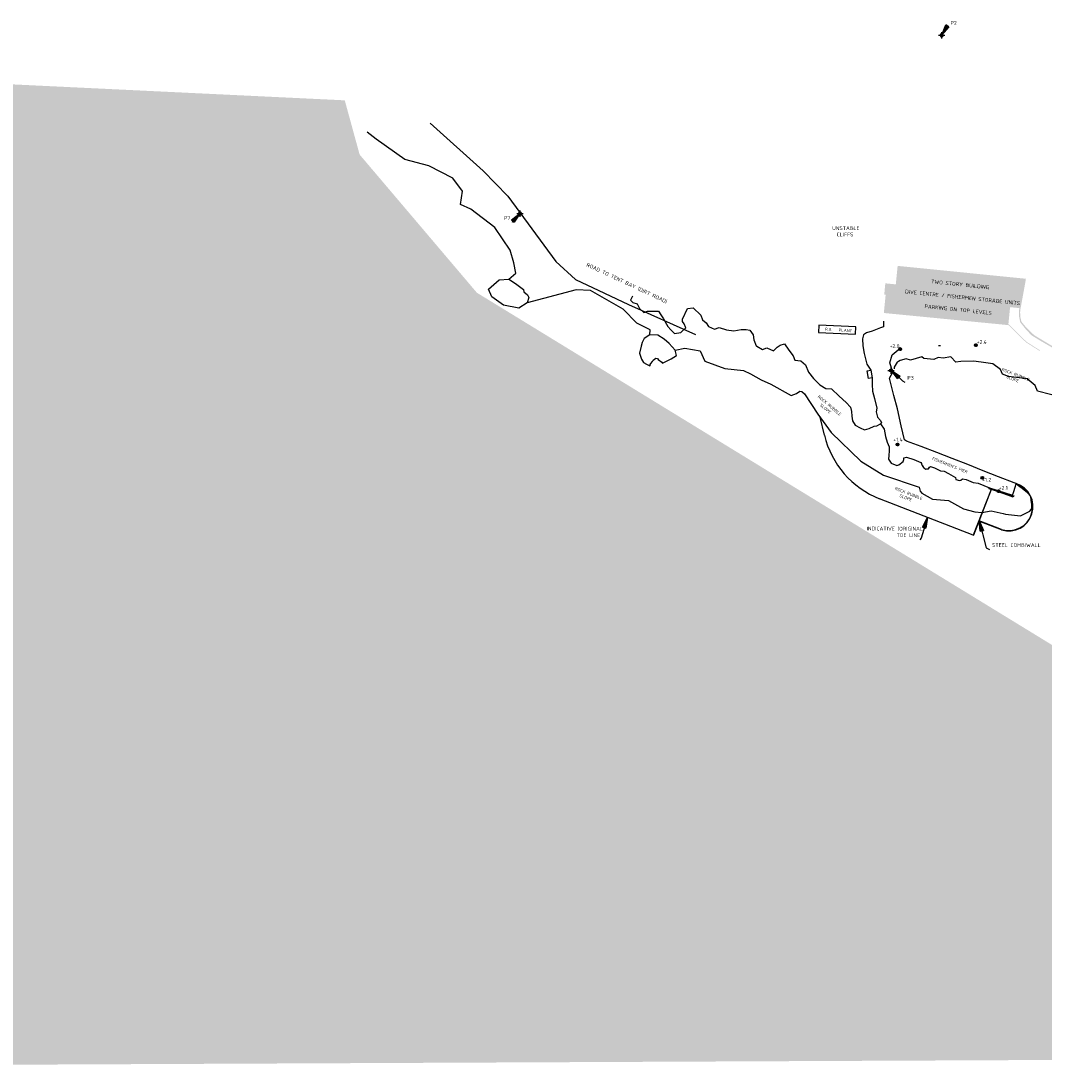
# Model space of a CAD drawing. Header units: metres. Extents: x 2831 to 4656, y -1529 to 547.
# Tile 17 of 20: x 2831 to 3169, y -417 to -71. Entities that reach past the tile are written whole.
import ezdxf

# ---------------------------------------------------------------- set-up
doc = ezdxf.new("R2010")
doc.units = ezdxf.units.M
for name, color, linetype in [('11 Aerial2$0$water', 147, 'Continuous'), ('13 Existing situation$0$Benchmark', 6, 'Continuous'), ('13 Existing situation$0$Coast line - removed', 140, 'Continuous'), ('13 Existing situation$0$Existing - to be remov', 1, 'Continuous'), ('13 Existing situation$0$H000BW-HATCH-K253', 253, 'Continuous'), ('13 Existing situation$0$H000H3-TEXT-025', 7, 'Continuous'), ('13 Existing situation$0$Punten Gemeten 2015 September', 7, 'Continuous')]:
    doc.layers.add(name, color=color, linetype=linetype)
doc.layers.add('13 Existing situation$0$Text-exist-remov', color=7, linetype='Continuous', plot=False)
doc.layers.add('13 Existing situation$0$Text-existing', color=7, linetype='Continuous', plot=False)
doc.styles.add('13 Existing situation$0$ISO', font='isocpeur.ttf')
doc.styles.add('13 Existing situation$0$NLCS-ISO', font='NLCS-ISO.ttf')
doc.dimstyles.new('13 Existing situation$0$WB-M1000', dxfattribs={"dimtxt": 2.5, "dimasz": 1, "dimexe": 2, "dimexo": 5, "dimgap": 1, "dimtad": 1, "dimzin": 0, "dimtxsty": '13 Existing situation$0$ISO', "dimblk1": '13 Existing situation$0$dimdot', "dimblk2": '13 Existing situation$0$dimdot', "dimsah": 1, "dimcen": 0, "dimdle": 2, "dimclrd": 1, "dimclre": 9, "dimclrt": 256, "dimadec": 0, "dimazin": 0, "dimtp": 1, "dimtfac": 1, "dimtix": 1, "dimtmove": 0, "dimatfit": 3, "dimldrblk": '13 Existing situation$0$dimpijl', "dimfxl": 2, "dimtolj": 1, "dimtzin": 1, "dimarcsym": 0})

# ---------------------------------------------------------------- blocks, each defined once
blk = doc.blocks.new('11 Aerial2')
at = {"layer": '11 Aerial2$0$water', "extrusion": (0.038105, -0.020107, 0.999071)}
h = blk.add_hatch(color=256, dxfattribs=at)
h.dxf.hatch_style = 1
h.paths.add_polyline_path([(1285.24, -2645.72), (1271.69, -2658.43), (1249.41, -2714.03), (1230.91, -3003.37), (1331.67, -3167.85), (1334.5, -3167.3), (1334.93, -3166.85), (1336.3, -3166.13), (1339.73, -3170.39), (1344.94, -3186.08), (1381.08, -3305.86), (1299.14, -3347.96), (952.4, -2697.44), (1238.21, -2545.09)])
blk = doc.blocks.new('13 Existing situation$0$dimdot')
at = {"color": 1}
blk.add_line((-1, 0), (1, 0), dxfattribs=at)
at = {"color": 1, "const_width": 0.5}
blk.add_lwpolyline([(-0.25, 0, 1), (0.25, 0, 1)], format="xyb", close=True, dxfattribs=at)
at = {"color": 1}
blk.add_lwpolyline([(0, -2), (0, 2)], dxfattribs=at)
blk = doc.blocks.new('13 Existing situation$0$dimpijl')
at = {"linetype": 'Continuous'}
blk.add_hatch(color=1, dxfattribs=at).paths.add_polyline_path([(0, 0), (-3.5, 0.58), (-3.5, -0.58)])
at = {"color": 1, "linetype": 'Continuous'}
for p, q in [((-3.5, 0.58), (0, 0)), ((-3.5, 0.58), (-3.5, -0.58)), ((0, 0), (-3.5, -0.58))]:
    blk.add_line(p, q, dxfattribs=at)
blk = doc.blocks.new('*E21')
at = {"layer": '13 Existing situation$0$H000H3-TEXT-025'}
for points in [[(-81.19, 211.83, -2.06), (-79.34, 214.82, -2.06), (-79.18, 214.32, -2.06)], [(-220.27, 152.6, -2.06), (-222.69, 150, -2.06), (-222.85, 149.5, -2.06)], [(-97.6, 101.16, -2.06), (-93.88, 97.63, -2.06), (-93.11, 97.13, -2.06)], [(-85.51, 52.5, -2.06), (-87.58, 45.69, -2.06), (-88.03, 45.19, -2.06)], [(-68.43, 51.56, -2.06), (-66.05, 42.52, -2.06), (-64.97, 42.02, -2.06)]]:
    blk.add_leader(points, dimstyle='13 Existing situation$0$WB-M1000', dxfattribs=at)
blk = doc.blocks.new('13 Existing situation')
at = {"layer": '13 Existing situation$0$H000BW-HATCH-K253', "extrusion": (0.013271, -0.001077, 0.999911)}
h = blk.add_hatch(color=256, dxfattribs=at)
h.dxf.hatch_style = 1
h.paths.add_polyline_path([(3157.59, -165.19), (3161.06, -165.54), (3161.12, -165.29), (3162.76, -156.26), (3120.89, -152.06), (3120.28, -158.17), (3116.83, -157.82), (3116.5, -161.07), (3115.89, -167.11), (3157, -171.11)])
h = blk.add_hatch(color=256, dxfattribs=at)
h.dxf.hatch_style = 1
h.paths.add_polyline_path([(3120.45, -151.55), (3119.84, -157.66), (3116.38, -157.31), (3116.03, -161.02), (3116.5, -161.07), (3116.83, -157.82), (3120.28, -158.17), (3120.89, -152.06), (3162.76, -156.26), (3162.81, -155.8), (3162.66, -155.79)])
h = blk.add_hatch(color=256, dxfattribs=at)
h.dxf.hatch_style = 1
h.paths.add_polyline_path([(3162.99, -171.97), (3161.33, -169.96), (3160.97, -168.35), (3160.91, -166.87), (3161.05, -165.54), (3160.65, -165.5), (3160.51, -166.88), (3160.58, -168.39), (3160.95, -170.18), (3162.66, -172.33), (3164.63, -174.45), (3167.51, -176.22), (3175.94, -181.1), (3176.1, -180.79), (3165.59, -174.46)])
h = blk.add_hatch(color=256, dxfattribs=at)
h.dxf.hatch_style = 1
h.paths.add_polyline_path([(3160.96, -174.61), (3157.19, -170.89), (3157.03, -170.9), (3157, -171.11), (3157.03, -171.15), (3157.1, -171.18), (3157.13, -171.15), (3160, -174.01), (3160.89, -174.88), (3162.89, -176.82), (3167.37, -179.63), (3167.5, -179.46), (3163.04, -176.64)])
h = blk.add_hatch(color=256, dxfattribs=at)
h.dxf.hatch_style = 1
h.paths.add_polyline_path([(3152.96, -225.67), (3150.28, -224.8), (3150.19, -225.13), (3152.85, -226.03), (3156.27, -227.28), (3158.09, -227.87), (3158.24, -227.48), (3156.34, -226.89)])
at = {"layer": '13 Existing situation$0$Benchmark', "extrusion": (0.013271, -0.001077, 0.999911)}
for p, q in [((3133.68, -75.41, -0.75), (3135.77, -75.41, -0.78)), ((3134.72, -76.5, -0.76), (3134.73, -74.36, -0.76)), ((2994.4, -134.29, 1.04), (2996.5, -134.3, 1.01)), ((2995.45, -135.39, 1.02), (2995.45, -133.25, 1.02)), ((3116.96, -186.1, -0.65), (3119.05, -186.1, -0.67)), ((3118, -187.2, -0.66), (3118.01, -185.05, -0.66))]:
    blk.add_line(p, q, dxfattribs=at)
for centre, start_param, end_param in [((3134.72, -75.41, -0.76), -1.570796, 4.712389), ((2995.45, -134.3, 1.02), 4.712389, 10.995574), ((3118.01, -186.1, -0.66), 4.712389, 10.995574)]:
    blk.add_ellipse(centre, major_axis=(0.001, 0.5, 0.001), ratio=0.999693, start_param=start_param, end_param=end_param, dxfattribs=at)
at = {"layer": '13 Existing situation$0$Coast line - removed', "extrusion": (0.013271, -0.001077, 0.999911)}
for p, q in [((2947.91, -109.68, 1.68), (2944.95, -107.4, 1.72)), ((2957.45, -116.39, 1.55), (2947.91, -109.68, 1.68)), ((2965.34, -118.53, 1.44), (2957.45, -116.39, 1.55)), ((2973.29, -122.57, 1.33), (2965.34, -118.53, 1.44)), ((2976.47, -126.91, 1.28), (2973.29, -122.57, 1.33)), ((2975.78, -131.23, 1.29), (2976.47, -126.91, 1.28)), ((2979.17, -132.81, 1.24), (2975.78, -131.23, 1.29)), ((2987.13, -138.87, 1.13), (2979.17, -132.81, 1.24)), ((2992.16, -146.34, 1.05), (2987.13, -138.87, 1.13)), ((2993.42, -150.51, 1.03), (2992.16, -146.34, 1.05)), ((2994.07, -153.94, 1.02), (2993.42, -150.51, 1.03)), ((2988.56, -156.14, 1.09), (2991.81, -155.91, 1.05)), ((2991.81, -155.91, 1.05), (2994.07, -153.94, 1.02)), ((2991.81, -155.91, 1.05), (2993.92, -157.32, 1.02)), ((2985.02, -159.28, 1.13), (2988.56, -156.14, 1.09)), ((2986.1, -161.73, 1.12), (2985.02, -159.28, 1.13)), ((2993.92, -157.32, 1.02), (2996.59, -159.4, 0.98)), ((2996.59, -159.4, 0.98), (2996.74, -160.16, 0.98)), ((3014.01, -159.44, 0.75), (2997.81, -163.74, 0.96)), ((3018.75, -159.69, 0.69), (3014.01, -159.44, 0.75)), ((2990.04, -164.56, 1.06), (2986.1, -161.73, 1.12)), ((2996.74, -160.16, 0.98), (2997.89, -161.06, 0.96)), ((2998.34, -162, 0.95), (2997.81, -163.74, 0.96)), ((2997.89, -161.06, 0.96), (2998.34, -162, 0.95)), ((3029.48, -165.9, 0.54), (3018.75, -159.69, 0.69)), ((2995.08, -165.52, 0.99), (2990.04, -164.56, 1.06)), ((2997.81, -163.74, 0.96), (2995.08, -165.52, 0.99)), ((3034.01, -170.51, 0.47), (3029.48, -165.9, 0.54)), ((3038.44, -172.62, 0.41), (3034.01, -170.51, 0.47)), ((3038.37, -174.32, 0.41), (3038.44, -172.62, 0.41)), ((3036.42, -175.52, 0.43), (3035.79, -176.88, 0.44)), ((3038.37, -174.32, 0.41), (3036.42, -175.52, 0.43)), ((3040.98, -174.43, 0.38), (3038.37, -174.32, 0.41)), ((3043.09, -175.72, 0.35), (3040.98, -174.43, 0.38)), ((3044.66, -177.23, 0.32), (3043.09, -175.72, 0.35)), ((3035.42, -178.08, 0.45), (3034.89, -180.38, 0.45)), ((3035.79, -176.88, 0.44), (3035.42, -178.08, 0.45)), ((3046.72, -179.36, 0.29), (3044.66, -177.23, 0.32)), ((3046.72, -179.36, 0.29), (3049.85, -178.75, 0.25)), ((3047.1, -181.13, 0.29), (3046.72, -179.36, 0.29)), ((3049.85, -178.75, 0.25), (3054.92, -179.66, 0.18)), ((3054.92, -179.66, 0.18), (3056.47, -182.97, 0.16)), ((3034.89, -180.38, 0.45), (3035.57, -182.32, 0.44)), ((3035.57, -182.32, 0.44), (3036.25, -183.47, 0.43)), ((3036.25, -183.47, 0.43), (3037.19, -183.99, 0.42)), ((3038.42, -184.1, 0.4), (3038.71, -183.76, 0.4)), ((3038.71, -183.76, 0.4), (3039.2, -183.14, 0.39)), ((3039.2, -183.14, 0.39), (3039.43, -182.64, 0.39)), ((3039.43, -182.64, 0.39), (3040.29, -182.07, 0.38)), ((3040.29, -182.07, 0.38), (3040.81, -182.19, 0.37)), ((3040.81, -182.19, 0.37), (3041.13, -182.51, 0.36)), ((3041.13, -182.51, 0.36), (3042.25, -183.32, 0.35)), ((3042.25, -183.32, 0.35), (3042.5, -183.64, 0.35)), ((3042.5, -183.64, 0.35), (3045.36, -182.24, 0.31)), ((3045.36, -182.24, 0.31), (3047.1, -181.13, 0.29)), ((3056.47, -182.97, 0.16), (3063.07, -185.47, 0.07)), ((3119.99, -183.39, -0.68), (3119.04, -185.01, -0.67)), ((3120.51, -183.17, -0.69), (3119.99, -183.39, -0.68)), ((3121.02, -182.75, -0.7), (3120.51, -183.17, -0.69)), ((3123.03, -182.28, -0.72), (3121.02, -182.75, -0.7)), ((3124.39, -182.64, -0.74), (3123.03, -182.28, -0.72)), ((3128.12, -181.58, -0.79), (3124.39, -182.64, -0.74)), ((3128.88, -182.13, -0.8), (3128.12, -181.58, -0.79)), ((3132.12, -182.46, -0.84), (3128.88, -182.13, -0.8)), ((3133.55, -181.77, -0.86), (3132.12, -182.46, -0.84)), ((3135.17, -182, -0.88), (3133.55, -181.77, -0.86)), ((3137.71, -181.6, -0.92), (3135.17, -182, -0.88)), ((3139.39, -183.33, -0.94), (3137.71, -181.6, -0.92)), ((3141.08, -183.09, -0.96), (3139.39, -183.33, -0.94)), ((3145.35, -182.98, -1.02), (3141.08, -183.09, -0.96)), ((3149.28, -183.53, -1.07), (3145.35, -182.98, -1.02)), ((3151.58, -183.93, -1.1), (3149.28, -183.53, -1.07)), ((3037.19, -183.99, 0.42), (3038.32, -184.59, 0.4)), ((3038.32, -184.59, 0.4), (3038.42, -184.5, 0.4)), ((3038.42, -184.5, 0.4), (3038.42, -184.1, 0.4)), ((3063.07, -185.47, 0.07), (3069.29, -186.11, -0.01)), ((3069.29, -186.11, -0.01), (3071.61, -187.17, -0.05)), ((3071.61, -187.17, -0.05), (3075.08, -189.19, -0.09)), ((3119.04, -185.01, -0.67), (3118.98, -185.52, -0.67)), ((3154.15, -185.82, -1.14), (3151.58, -183.93, -1.1)), ((3154.8, -187.33, -1.15), (3154.15, -185.82, -1.14)), ((3075.08, -189.19, -0.09), (3078.34, -190.56, -0.14)), ((3078.34, -190.56, -0.14), (3085.03, -194.38, -0.23)), ((3156.76, -188.13, -1.18), (3154.8, -187.33, -1.15)), ((3162.92, -188.86, -1.26), (3156.76, -188.13, -1.18)), ((3165.59, -191.1, -1.3), (3162.92, -188.86, -1.26)), ((3085.03, -194.38, -0.23), (3086.8, -193.71, -0.25)), ((3086.8, -193.71, -0.25), (3087.88, -192.9, -0.27)), ((3087.88, -192.9, -0.27), (3088.55, -193.05, -0.28)), ((3088.55, -193.05, -0.28), (3089.44, -193.81, -0.29)), ((3089.44, -193.81, -0.29), (3093.79, -200.51, -0.35)), ((3166.33, -192.93, -1.31), (3165.59, -191.1, -1.3)), ((3174.93, -195.15, -1.42), (3166.33, -192.93, -1.31)), ((3093.79, -200.51, -0.35), (3098.2, -206.57, -0.42)), ((3098.2, -206.57, -0.42), (3108.05, -216, -0.56)), ((3108.05, -216, -0.56), (3115.45, -220.65, -0.66)), ((3115.45, -220.65, -0.66), (3127.29, -224.66, -0.82)), ((3127.29, -224.66, -0.82), (3127.67, -225.93, -0.83)), ((3161.32, -225.07, -1.28), (3159.28, -223.66, -1.25)), ((3163.06, -226.49, -1.3), (3161.32, -225.07, -1.28)), ((3127.67, -225.93, -0.83), (3128.17, -226.65, -0.84)), ((3128.17, -226.65, -0.84), (3131.64, -228.54, -0.89)), ((3131.64, -228.54, -0.89), (3136.93, -229.06, -0.96)), ((3164.16, -227.67, -1.32), (3163.06, -226.49, -1.3)), ((3164.3, -228.94, -1.32), (3164.16, -227.67, -1.32)), ((3136.93, -229.06, -0.96), (3141.91, -231.79, -1.03)), ((3141.91, -231.79, -1.03), (3145.66, -232.79, -1.08)), ((3163.87, -232.58, -1.32), (3164.29, -232.01, -1.32)), ((3164.29, -232.01, -1.32), (3164.54, -231.47, -1.33)), ((3164.54, -230.32, -1.32), (3164.3, -228.94, -1.32)), ((3164.54, -231.47, -1.33), (3164.54, -230.32, -1.32)), ((3145.66, -232.79, -1.08), (3148.02, -232.96, -1.11)), ((3148.02, -232.96, -1.11), (3151.08, -232.4, -1.15)), ((3151.08, -232.4, -1.15), (3155.04, -233.34, -1.2)), ((3155.04, -233.34, -1.2), (3155.85, -233.6, -1.21)), ((3155.85, -233.6, -1.21), (3160.71, -234.12, -1.28)), ((3160.71, -234.12, -1.28), (3163.87, -232.58, -1.32))]:
    blk.add_line(p, q, dxfattribs=at)
at = {"layer": '13 Existing situation$0$Existing - to be remov', "extrusion": (0.013271, -0.001077, 0.999911)}
for p, q in [((2965.82, -104.42, 1.45), (2983.27, -120.17, 1.2)), ((2983.27, -120.17, 1.2), (2991.4, -128.58, 1.08)), ((2991.4, -128.58, 1.08), (3007.23, -150.05, 0.85)), ((3007.23, -150.05, 0.85), (3013.78, -156.1, 0.76)), ((3013.78, -156.1, 0.76), (3023.34, -160.55, 0.62)), ((3023.34, -160.55, 0.62), (3031.31, -164.26, 0.51)), ((3032.55, -161.55, 0.5), (3031.91, -162.92, 0.51)), ((3031.91, -162.92, 0.51), (3032.7, -163.65, 0.5)), ((3031.31, -164.26, 0.51), (3053.45, -174.17, 0.21)), ((3032.7, -163.65, 0.5), (3034.19, -164.07, 0.48)), ((3034.19, -164.07, 0.48), (3034.92, -165.58, 0.47)), ((3034.92, -165.58, 0.47), (3036.34, -166.94, 0.44)), ((3049.15, -169.12, 0.27), (3050.78, -165.59, 0.25)), ((3050.78, -165.59, 0.25), (3052.63, -165.45, 0.23)), ((3052.63, -165.45, 0.23), (3055.13, -167.84, 0.19)), ((3036.34, -166.94, 0.44), (3037.61, -166.48, 0.43)), ((3037.61, -166.48, 0.43), (3038.98, -166.48, 0.41)), ((3038.98, -166.48, 0.41), (3041.16, -166.51, 0.38)), ((3041.16, -166.51, 0.38), (3041.96, -167.68, 0.37)), ((3041.96, -167.68, 0.37), (3042.88, -169.04, 0.36)), ((3042.88, -169.04, 0.36), (3044.28, -171.61, 0.33)), ((3049.16, -169.93, 0.27), (3049.15, -169.12, 0.27)), ((3055.13, -167.84, 0.19), (3055.7, -169.41, 0.19)), ((3055.7, -169.41, 0.19), (3056.92, -170.35, 0.17)), ((3115.46, -169.85, -0.61), (3115.5, -171.67, -0.61)), ((3044.28, -171.61, 0.33), (3045.3, -172.67, 0.32)), ((3045.3, -172.67, 0.32), (3046.52, -173.86, 0.3)), ((3048.56, -173.53, 0.28), (3050.25, -172.05, 0.25)), ((3049.69, -170.73, 0.26), (3049.16, -169.93, 0.27)), ((3050.25, -172.05, 0.25), (3049.69, -170.73, 0.26)), ((3056.92, -170.35, 0.17), (3057.68, -171.57, 0.16)), ((3057.68, -171.57, 0.16), (3059.74, -172.48, 0.13)), ((3059.74, -172.48, 0.13), (3061.27, -171.91, 0.11)), ((3061.27, -171.91, 0.11), (3063.63, -172.67, 0.08)), ((3063.63, -172.67, 0.08), (3066.02, -173.02, 0.04)), ((3066.02, -173.02, 0.04), (3068.53, -172.6, 0.01)), ((3068.53, -172.6, 0.01), (3070.09, -172.55, -0.01)), ((3070.09, -172.55, -0.01), (3071.35, -172.82, -0.03)), ((3071.35, -172.82, -0.03), (3072.47, -174.27, -0.04)), ((3094.14, -171.08, -0.33), (3094.03, -173.54, -0.33)), ((3106.37, -171.64, -0.49), (3094.14, -171.08, -0.33)), ((3106.26, -174.09, -0.49), (3106.37, -171.64, -0.49)), ((3111.73, -173.11, -0.56), (3109.84, -173.71, -0.54)), ((3114.54, -172.04, -0.6), (3111.73, -173.11, -0.56)), ((3115.5, -171.67, -0.61), (3114.54, -172.04, -0.6)), ((3046.52, -173.86, 0.3), (3048.56, -173.53, 0.28)), ((3072.47, -174.27, -0.04), (3072.65, -175.98, -0.05)), ((3072.65, -175.98, -0.05), (3073.47, -177.96, -0.06)), ((3094.03, -173.54, -0.33), (3106.26, -174.09, -0.49)), ((3108.87, -174.28, -0.53), (3108.56, -175.59, -0.52)), ((3108.56, -175.59, -0.52), (3108.63, -177.97, -0.53)), ((3109.84, -173.71, -0.54), (3108.87, -174.28, -0.53)), ((3073.47, -177.96, -0.06), (3073.67, -178.05, -0.06)), ((3073.67, -178.05, -0.06), (3075.53, -179.13, -0.09)), ((3075.53, -179.13, -0.09), (3076.94, -178.64, -0.11)), ((3076.94, -178.64, -0.11), (3079.16, -179.66, -0.14)), ((3079.16, -179.66, -0.14), (3080.39, -178.4, -0.15)), ((3080.39, -178.4, -0.15), (3081.42, -177.68, -0.16)), ((3081.42, -177.68, -0.16), (3082.83, -177.3, -0.18)), ((3082.83, -177.3, -0.18), (3084.22, -179.39, -0.2)), ((3084.22, -179.39, -0.2), (3085.67, -181.28, -0.23)), ((3108.63, -177.97, -0.53), (3109.15, -180.44, -0.54)), ((3118.4, -180.98, -0.66), (3120.98, -178.78, -0.69)), ((3120.98, -178.78, -0.69), (3121.01, -178.45, -0.69)), ((3085.67, -181.28, -0.23), (3086.25, -182.65, -0.23)), ((3086.25, -182.65, -0.23), (3088.24, -182.92, -0.26)), ((3088.24, -182.92, -0.26), (3089.73, -184.28, -0.28)), ((3109.15, -180.44, -0.54), (3109.96, -184.04, -0.55)), ((3117.61, -183.57, -0.65), (3118.4, -180.98, -0.66)), ((3118.59, -186.67, -0.67), (3117.61, -183.57, -0.65)), ((3089.73, -184.28, -0.28), (3090.71, -186.62, -0.3)), ((3090.71, -186.62, -0.3), (3092.34, -188.76, -0.32)), ((3109.96, -184.04, -0.55), (3111.31, -185.96, -0.57)), ((3110.1, -186.18, -0.55), (3111.31, -185.96, -0.57)), ((3110.58, -188.74, -0.56), (3110.1, -186.18, -0.55)), ((3111.31, -185.96, -0.57), (3111.79, -188.52, -0.58)), ((3111.31, -185.96, -0.57), (3111.79, -188.52, -0.58)), ((3117.5, -188.6, -0.66), (3118.59, -186.67, -0.67)), ((3092.34, -188.76, -0.32), (3094.44, -190.81, -0.35)), ((3111.79, -188.52, -0.58), (3110.58, -188.74, -0.56)), ((3111.81, -188.65, -0.58), (3111.73, -190.76, -0.58)), ((3111.79, -188.52, -0.58), (3111.81, -188.65, -0.58)), ((3118.9, -194.35, -0.68), (3117.5, -188.6, -0.66)), ((3094.44, -190.81, -0.35), (3096.46, -192, -0.38)), ((3096.46, -192, -0.38), (3098.33, -192.14, -0.41)), ((3098.33, -192.14, -0.41), (3100.86, -194.55, -0.44)), ((3111.73, -190.76, -0.58), (3111.87, -192.96, -0.59)), ((3111.87, -192.96, -0.59), (3112.5, -195.3, -0.6)), ((3100.86, -194.55, -0.44), (3103.22, -196.72, -0.47)), ((3103.22, -196.72, -0.47), (3104.56, -198.16, -0.49)), ((3112.5, -195.3, -0.6), (3113.3, -198.54, -0.61)), ((3120.08, -198.8, -0.7), (3118.9, -194.35, -0.68)), ((3104.56, -198.16, -0.49), (3104.99, -199.65, -0.5)), ((3104.99, -199.65, -0.5), (3105.1, -201.13, -0.5)), ((3113.3, -198.54, -0.61), (3113.04, -199.75, -0.61)), ((3113.04, -199.75, -0.61), (3113.57, -201.53, -0.62)), ((3121.31, -204.35, -0.72), (3120.08, -198.8, -0.7)), ((3105.1, -201.13, -0.5), (3105.26, -202.72, -0.51)), ((3105.26, -202.72, -0.51), (3106.14, -204.11, -0.52)), ((3106.14, -204.11, -0.52), (3107.75, -205, -0.54)), ((3110.78, -205.21, -0.58), (3112.37, -204.5, -0.6)), ((3112.37, -204.5, -0.6), (3113.26, -204.35, -0.62)), ((3113.26, -204.35, -0.62), (3114.56, -203.73, -0.63)), ((3113.57, -201.53, -0.62), (3114.54, -202.58, -0.63)), ((3114.54, -202.58, -0.63), (3114.85, -203.37, -0.64)), ((3114.85, -203.37, -0.64), (3114.56, -203.73, -0.63)), ((3114.56, -203.73, -0.63), (3115.7, -205.5, -0.65)), ((3122.42, -209.03, -0.74), (3121.31, -204.35, -0.72)), ((3107.75, -205, -0.54), (3109.19, -205.66, -0.56)), ((3109.19, -205.66, -0.56), (3110.78, -205.21, -0.58)), ((3115.7, -205.5, -0.65), (3116.2, -207.92, -0.66)), ((3116.2, -207.92, -0.66), (3116.72, -209.74, -0.67)), ((3116.72, -209.74, -0.67), (3117.33, -211.26, -0.68)), ((3117.33, -211.26, -0.68), (3117.36, -212.67, -0.68)), ((3123.09, -209.39, -0.75), (3122.42, -209.03, -0.74)), ((3127.99, -211.15, -0.82), (3123.09, -209.39, -0.75)), ((3133.07, -213.17, -0.89), (3127.99, -211.15, -0.82)), ((3117.23, -214.16, -0.68), (3117.19, -215.33, -0.68)), ((3117.36, -212.67, -0.68), (3117.23, -214.16, -0.68)), ((3122.23, -215.49, -0.75), (3122.27, -214.9, -0.75)), ((3122.27, -214.9, -0.75), (3123.09, -214.72, -0.76)), ((3123.09, -214.72, -0.76), (3125.51, -215.54, -0.79)), ((3138.16, -215.14, -0.96), (3133.07, -213.17, -0.89)), ((3117.19, -215.33, -0.68), (3118, -216.74, -0.69)), ((3118, -216.74, -0.69), (3119.87, -217.46, -0.72)), ((3119.87, -217.46, -0.72), (3120.58, -217.29, -0.73)), ((3120.58, -217.29, -0.73), (3121.98, -216.17, -0.74)), ((3121.98, -216.17, -0.74), (3122.23, -215.49, -0.75)), ((3125.51, -215.54, -0.79), (3127.84, -216.48, -0.82)), ((3127.84, -216.48, -0.82), (3128.01, -216.84, -0.83)), ((3128.01, -216.84, -0.83), (3128.08, -217.19, -0.83)), ((3128.08, -217.19, -0.83), (3128.42, -217.38, -0.83)), ((3128.42, -217.38, -0.83), (3128.43, -217.69, -0.83)), ((3128.43, -217.69, -0.83), (3128.81, -218.26, -0.84)), ((3128.81, -218.26, -0.84), (3129.47, -218.67, -0.85)), ((3130.35, -218.56, -0.86), (3130.68, -217.99, -0.86)), ((3130.68, -217.99, -0.86), (3131.05, -217.82, -0.87)), ((3131.05, -217.82, -0.87), (3132.39, -218.27, -0.89)), ((3132.39, -218.27, -0.89), (3134.31, -219.28, -0.91)), ((3143.36, -217.18, -1.03), (3138.16, -215.14, -0.96)), ((3148.4, -219.21, -1.1), (3143.36, -217.18, -1.03)), ((3129.47, -218.67, -0.85), (3129.84, -218.61, -0.85)), ((3129.84, -218.61, -0.85), (3130.35, -218.56, -0.86)), ((3134.31, -219.28, -0.91), (3135.59, -219.32, -0.93)), ((3135.59, -219.32, -0.93), (3137.01, -220.09, -0.95)), ((3137.01, -220.09, -0.95), (3139.32, -221.4, -0.98)), ((3139.32, -221.4, -0.98), (3139.37, -222.1, -0.98)), ((3141.09, -222.29, -1.01), (3141.56, -221.85, -1.01)), ((3141.56, -221.85, -1.01), (3142.86, -222.13, -1.03)), ((3153.52, -221.21, -1.17), (3148.4, -219.21, -1.1)), ((3158.68, -223.22, -1.24), (3153.52, -221.21, -1.17)), ((3139.37, -222.1, -0.98), (3140.59, -222.4, -1)), ((3140.59, -222.4, -1), (3141.09, -222.29, -1.01)), ((3142.86, -222.13, -1.03), (3145.08, -223.07, -1.06)), ((3145.08, -223.07, -1.06), (3146.73, -223.28, -1.08)), ((3151.02, -225.36, -1.14), (3145.1, -240.51, -1.08)), ((3151.11, -225.4, -1.14), (3145.22, -240.47, -1.08)), ((3146.73, -223.28, -1.08), (3150.56, -224.81, -1.13)), ((3150.45, -225.17, -1.13), (3150.54, -224.85, -1.13)), ((3153.11, -226.07, -1.17), (3150.45, -225.17, -1.13)), ((3150.54, -224.85, -1.13), (3153.22, -225.71, -1.17)), ((3150.56, -224.81, -1.13), (3158.1, -227.31, -1.24)), ((3158.43, -226.43, -1.24), (3159.11, -224.32, -1.25)), ((3159.3, -223.46, -1.25), (3158.68, -223.22, -1.24)), ((3159.11, -224.32, -1.25), (3159.3, -223.46, -1.25)), ((3156.53, -227.32, -1.22), (3153.11, -226.07, -1.17)), ((3153.22, -225.71, -1.17), (3156.61, -226.93, -1.22)), ((3158.35, -227.91, -1.24), (3156.53, -227.32, -1.22)), ((3156.61, -226.93, -1.22), (3158.5, -227.53, -1.24)), ((3158.1, -227.31, -1.24), (3158.43, -226.43, -1.24)), ((3158.5, -227.53, -1.24), (3158.35, -227.91, -1.24)), ((3154.53, -238.63, -1.2), (3147.08, -235.72, -1.1)), ((3145.2, -240.54, -1.08), (3147.04, -235.81, -1.1)), ((3154.5, -238.73, -1.2), (3147.04, -235.81, -1.1)), ((3154.5, -238.73, -1.2), (3147.04, -235.81, -1.1))]:
    blk.add_line(p, q, dxfattribs=at)
at = {"layer": '13 Existing situation$0$Existing - to be remov', "ltscale": 10, "extrusion": (0.013271, -0.001077, 0.999911)}
for p, q in [((3095.98, -207.5, -0.39), (3094.54, -201.54, -0.36)), ((3145.1, -240.51, -1.08), (3114.22, -228.43, -0.66))]:
    blk.add_line(p, q, dxfattribs=at)
blk.add_ellipse((3125.15, -200.47, -0.77), major_axis=(0.08, 30.02, 0.03), ratio=0.999693, start_param=1.809806, end_param=2.771689, dxfattribs=at)
at = {"layer": '13 Existing situation$0$Existing - to be remov', "extrusion": (0.013271, -0.001077, 0.999911)}
for major_axis, start_param in [((0.02, 8, 0.01), 2.839341), ((0.02, 7.9, 0.01), 2.839768)]:
    blk.add_ellipse((3156.9, -231.09, -1.22), major_axis=major_axis, ratio=0.999693, start_param=start_param, end_param=5.980933, dxfattribs=at)
at = {"layer": '13 Existing situation$0$Punten Gemeten 2015 September', "extrusion": (0.013271, -0.001077, 0.999911)}
blk.add_line((3134.28, -177.91, -0.87), (3133.68, -177.91, -0.86), dxfattribs=at)
at = {"layer": '13 Existing situation$0$Text-exist-remov', "extrusion": (0.013271, -0.001077, 0.999911)}
for p, q in [((3120.45, -179.09, 1.38), (3121.49, -179.09, 1.36)), ((3120.97, -178.57, 1.37), (3120.97, -179.64, 1.37)), ((3119.64, -210.53, 6.94), (3120.68, -210.53, 6.92)), ((3120.16, -210, 6.93), (3120.16, -211.07, 6.93)), ((3147.63, -221.58, 6.55), (3148.67, -221.58, 6.54)), ((3148.15, -221.06, 6.55), (3148.15, -222.13, 6.55)), ((3152.96, -225.95, 6.48), (3154.01, -225.95, 6.46)), ((3153.49, -225.43, 6.47), (3153.49, -226.5, 6.47))]:
    blk.add_line(p, q, dxfattribs=at)
for centre, start_param, end_param in [((3120.97, -179.09, 1.37), 4.712389, 10.995574), ((3120.16, -210.53, 6.93), -1.570796, 4.712389), ((3148.15, -221.58, 6.55), 4.712389, 10.995574), ((3153.49, -225.95, 6.47), 4.712389, 10.995574)]:
    blk.add_ellipse(centre, major_axis=(0.001, 0.446, 0), ratio=0.999693, start_param=start_param, end_param=end_param, dxfattribs=at)
at = {"layer": '13 Existing situation$0$Text-existing', "extrusion": (0.013271, -0.001077, 0.999911)}
for p, q in [((3145.47, -177.69, 1.05), (3146.52, -177.7, 1.03)), ((3146, -177.17, 1.04), (3145.99, -178.24, 1.04))]:
    blk.add_line(p, q, dxfattribs=at)
blk.add_ellipse((3145.99, -177.7, 1.04), major_axis=(0.001, 0.446, 0), ratio=0.999693, start_param=4.712389, end_param=10.995574, dxfattribs=at)
at = {"layer": '13 Existing situation$0$H000H3-TEXT-025', "extrusion": (0.013271, -0.001077, 0.999911), "xscale": 1.000304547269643, "yscale": 1.000611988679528, "zscale": 1.000611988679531, "rotation": 359.8446139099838}
blk.add_blockref('*E21', (3214.09, -287.3, 121.79), dxfattribs=at)
at = {"layer": '13 Existing situation$0$H000H3-TEXT-025', "extrusion": (0.013271, -0.001077, 0.999911), "style": '13 Existing situation$0$ISO', "oblique": 360, "width": 0.999693}
for s, height, p in [('P2', 1.251, (3137.35, -71.88, 40.92)), ('P7', 1.251, (2989.83, -136.34, 40.92)), ('INDICATIVE (ORIGINAL)', 1.2508, (3109.66, -238.89, 40.92))]:
    blk.add_text(s, height=height, rotation=359.8446, dxfattribs=at).set_placement(p)
at = {"layer": '13 Existing situation$0$H000H3-TEXT-025', "extrusion": (0.013271, -0.001077, 0.999911), "style": '13 Existing situation$0$ISO', "width": 0.999693}
for s, height, p in [('P3', 1.251, (3123.1, -189.1, 40.92)), ('TOE LINE', 1.251, (3119.54, -241.06, 40.92)), ('STEEL COMBIWALL', 1.2508, (3151.1, -244.32, 40.92))]:
    blk.add_text(s, height=height, rotation=359.8446, dxfattribs=at).set_placement(p)
at = {"layer": '13 Existing situation$0$Text-exist-remov', "extrusion": (0.013271, -0.001077, 0.999911), "style": '13 Existing situation$0$NLCS-ISO'}
for s, height, rotation, oblique, width, p in [('R.0.   PLANT', 1.0006, 356.6668, 359.9981, 0.999695, (3095.97, -172.91, 36.42)), ('ROCK RUBBLE', 1.0006, 338.8387, 359.9882, 0.999772, (3154.25, -186.12, 36.92)), ('SLOPE', 1.001, 338.8387, 359.9882, 0.999772, (3155.75, -188.49, 36.92)), ('ROCK RUBBLE', 1.0005, 320.0817, 359.9827, 0.999944, (3093.44, -194.9, 37.92)), ('SLOPE', 1, 320.0817, 359.9827, 0.999944, (3094.1, -197.63, 37.92)), ("FISHERMEN'S PIER", 1.0006, 338.5135, 359.9881, 0.999774, (3131.21, -215.54, 36.92)), ('ROCK RUBBLE', 1.0006, 338.8387, 359.9882, 0.999772, (3118.92, -225.4, 37.92)), ('SLOPE', 1.001, 338.8387, 359.9882, 0.999772, (3120.42, -227.77, 37.92))]:
    blk.add_text(s, height=height, rotation=rotation, dxfattribs=dict(at, oblique=oblique, width=width)).set_placement(p)
at = {"layer": '13 Existing situation$0$Text-existing', "extrusion": (0.013271, -0.001077, 0.999911), "style": '13 Existing situation$0$ISO'}
for s, height, rotation, oblique, width, p in [('UNSTABLE', 1.251, 359.8446, 360, 0.999693, (3098.32, -139.65, 36.92)), ('CLIFFS', 1.251, 359.8446, 360, 0.999693, (3099.82, -141.74, 36.92)), ('ROAD TO TENT BAY (DIRT ROAD)', 1.2507, 334.8071, 359.9865, 0.999803, (3016.97, -151.54, 40.92)), ('DIVE CENTRE / FISHERMEN STORAGE UNITS', 1.2508, 354.1501, 359.9965, 0.999699, (3122.38, -160.59, 36.42)), ('TWO STORY BUILDING', 1.2508, 354.1501, 359.9965, 0.999699, (3131.01, -157.28, 36.42)), ('PARKING ON TOP LEVELS', 1.2508, 354.1501, 359.9965, 0.999699, (3128.79, -165.43, 36.42)), ('+1.4', 1.251, 359.8446, 360, 0.999693, (3118.46, -209.51, 42.62)), ('+1.2', 1.251, 359.8446, 360, 0.999693, (3147.79, -222.77, 42.62))]:
    blk.add_text(s, height=height, rotation=rotation, dxfattribs=dict(at, oblique=oblique, width=width)).set_placement(p)
at = {"layer": '13 Existing situation$0$Text-existing', "extrusion": (0.013271, -0.001077, 0.999911), "style": '13 Existing situation$0$ISO', "width": 0.999693}
for s, p in [('+2.4', (3146.06, -177.28, 38.95)), ('+2.0', (3117.29, -178.61, 38.95)), ('+2.1', (3153.27, -225.47, 42.62))]:
    blk.add_text(s, height=1.251, rotation=359.8446, dxfattribs=at).set_placement(p)

msp = doc.modelspace()

# ---------------------------------------------------------------- block references
for name in ['13 Existing situation', '11 Aerial2']:
    msp.add_blockref(name, (0, 0))

doc.saveas('drawing.dxf')
